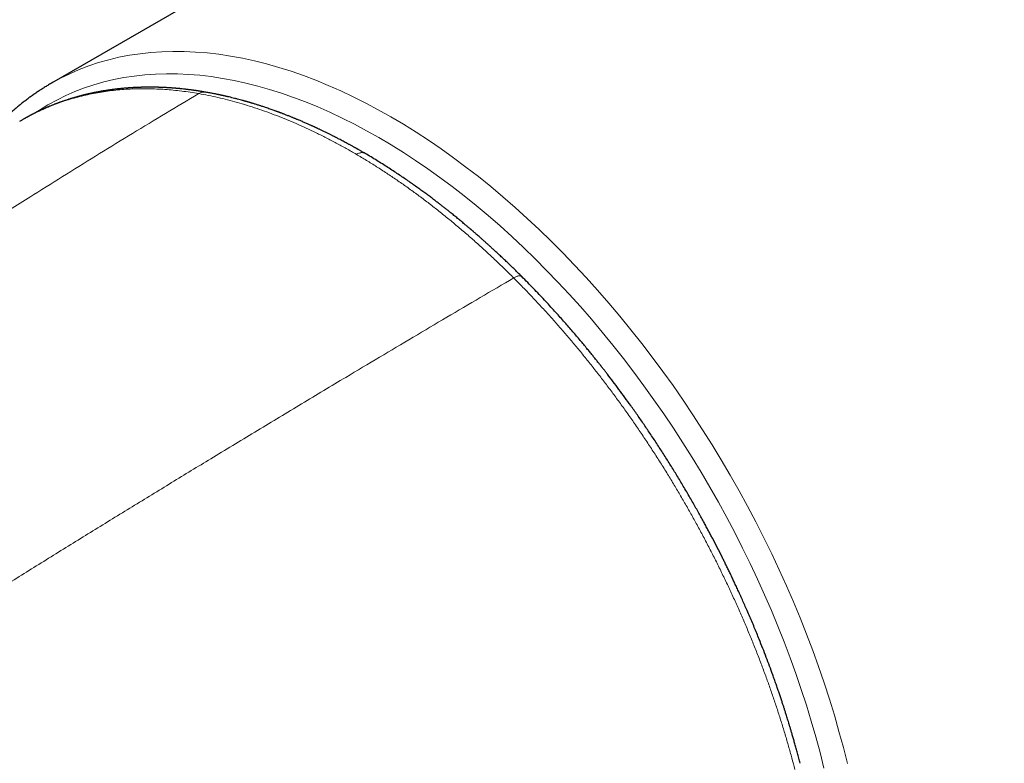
# Model space of a CAD drawing. Header units: millimetres. Extents: x 8 to 495, y 12 to 283.
# Tile 16 of 22: x 408 to 437, y 89 to 111. Entities that reach past the tile are written whole.
import ezdxf

# ---------------------------------------------------------------- set-up
doc = ezdxf.new("R2010")
doc.units = ezdxf.units.MM

msp = doc.modelspace()

# ---------------------------------------------------------------- linework, layer by layer
at = {"color": 7, "linetype": 'Continuous', "lineweight": 30}
msp.add_line((436.513, 125.508), (408.44, 109.302), dxfattribs=at)
at = {"color": 8, "linetype": 'Continuous', "lineweight": 0, "flags": 128}
for points in [[(431.89, 89.263), (431.771, 89.736), (431.642, 90.211), (431.505, 90.688), (431.359, 91.165), (431.204, 91.643), (431.04, 92.121), (430.868, 92.599), (430.687, 93.076), (430.498, 93.553), (430.3, 94.028), (430.094, 94.503), (429.881, 94.975), (429.659, 95.445), (429.43, 95.914), (429.193, 96.379), (428.949, 96.841), (428.698, 97.3), (428.44, 97.756), (428.174, 98.207), (427.902, 98.654), (427.624, 99.097), (427.339, 99.534), (427.049, 99.967), (426.752, 100.394), (426.45, 100.815), (426.142, 101.231), (425.829, 101.639), (425.511, 102.042), (425.188, 102.437), (424.86, 102.825), (424.528, 103.206), (424.192, 103.579), (423.852, 103.944), (423.508, 104.301), (423.16, 104.65), (422.81, 104.99), (422.456, 105.32), (422.1, 105.642), (421.741, 105.955), (421.38, 106.257), (421.017, 106.55), (420.652, 106.833), (420.285, 107.106), (419.918, 107.369), (419.549, 107.621), (419.18, 107.862), (418.81, 108.092), (418.44, 108.312), (418.069, 108.52), (417.699, 108.717), (417.33, 108.902), (416.961, 109.076), (416.594, 109.238), (416.227, 109.388), (415.862, 109.526), (415.499, 109.652), (415.138, 109.766), (414.779, 109.868), (414.423, 109.958), (414.069, 110.035), (413.719, 110.1), (413.371, 110.153), (413.028, 110.193), (412.687, 110.22), (412.351, 110.236), (412.019, 110.238), (411.692, 110.228), (411.368, 110.206), (411.05, 110.171), (410.737, 110.124), (410.429, 110.064), (410.127, 109.992), (409.83, 109.907), (409.54, 109.81), (409.255, 109.701), (408.977, 109.58), (408.705, 109.447), (408.471, 109.319)], [(431.2, 89.127), (431.084, 89.588), (430.959, 90.052), (430.825, 90.516), (430.683, 90.981), (430.531, 91.447), (430.372, 91.913), (430.204, 92.379), (430.027, 92.845), (429.843, 93.309), (429.65, 93.773), (429.45, 94.235), (429.241, 94.696), (429.025, 95.155), (428.802, 95.611), (428.571, 96.065), (428.333, 96.516), (428.088, 96.963), (427.836, 97.407), (427.577, 97.847), (427.312, 98.283), (427.041, 98.715), (426.763, 99.142), (426.48, 99.563), (426.191, 99.98), (425.896, 100.39), (425.596, 100.795), (425.291, 101.194), (424.98, 101.586), (424.665, 101.972), (424.346, 102.35), (424.022, 102.721), (423.694, 103.085), (423.363, 103.441), (423.027, 103.789), (422.689, 104.129), (422.347, 104.46), (422.002, 104.783), (421.655, 105.097), (421.305, 105.401), (420.953, 105.696), (420.599, 105.982), (420.243, 106.258), (419.886, 106.524), (419.527, 106.78), (419.168, 107.026), (418.808, 107.261), (418.447, 107.485), (418.086, 107.699), (417.725, 107.902), (417.364, 108.094), (417.004, 108.275), (416.645, 108.444), (416.286, 108.602), (415.929, 108.749), (415.573, 108.883), (415.219, 109.006), (414.867, 109.118), (414.517, 109.217), (414.17, 109.304), (413.825, 109.38), (413.483, 109.443), (413.145, 109.494), (412.809, 109.533), (412.478, 109.56), (412.15, 109.575), (411.826, 109.578), (411.507, 109.568), (411.192, 109.546), (410.881, 109.512), (410.576, 109.466), (410.276, 109.408), (409.981, 109.337), (409.692, 109.255), (409.409, 109.16), (409.131, 109.054), (408.86, 108.936), (408.595, 108.806), (408.336, 108.664), (408.084, 108.511), (407.943, 108.418)]]:
    msp.add_lwpolyline(points, dxfattribs=at)
at = {"color": 7, "linetype": 'Continuous', "lineweight": 30, "flags": 128}
msp.add_lwpolyline([(408.471, 109.319), (408.44, 109.301), (408.41, 109.284)], dxfattribs=at)
at = {"color": 7, "linetype": 'Continuous', "lineweight": 30}
for points, knots in [([(408.408, 109.283), (408.374, 109.263), (408.305, 109.222), (408.203, 109.159), (408.101, 109.093), (408, 109.026), (407.901, 108.957), (407.802, 108.886), (407.705, 108.814), (407.609, 108.739), (407.514, 108.663), (407.42, 108.586), (407.327, 108.506), (407.236, 108.425), (407.145, 108.342), (407.056, 108.257), (406.968, 108.171), (406.881, 108.083), (406.795, 107.993), (406.711, 107.901), (406.627, 107.808), (406.545, 107.713), (406.465, 107.617), (406.402, 107.54), (406.367, 107.496), (406.358, 107.484)], [0, 0, 0, 0, 0.044182, 0.088822, 0.133465, 0.178111, 0.222764, 0.267424, 0.312095, 0.356777, 0.401473, 0.446185, 0.490913, 0.535661, 0.580429, 0.625219, 0.670031, 0.714868, 0.759731, 0.80462, 0.849536, 0.89448, 0.939453, 0.984456, 1, 1, 1, 1]), ([(412.984, 109.037), (412.966, 109.04), (412.933, 109.046), (412.886, 109.053), (412.844, 109.06), (412.808, 109.066), (412.779, 109.07), (412.756, 109.074), (412.739, 109.076), (412.725, 109.078), (412.713, 109.08), (412.702, 109.082), (412.691, 109.083), (412.68, 109.085), (412.667, 109.087), (412.653, 109.089), (412.633, 109.092), (412.606, 109.095), (412.571, 109.1), (412.531, 109.105), (412.487, 109.111), (412.437, 109.117), (412.383, 109.123), (412.325, 109.129), (412.275, 109.135), (412.234, 109.139), (412.204, 109.142), (412.177, 109.144), (412.153, 109.146), (412.135, 109.148), (412.12, 109.149), (412.104, 109.151), (412.085, 109.152), (412.063, 109.154), (412.034, 109.156), (411.999, 109.159), (411.96, 109.162), (411.92, 109.164), (411.882, 109.167), (411.845, 109.169), (411.805, 109.171), (411.764, 109.173), (411.722, 109.175), (411.681, 109.177), (411.642, 109.178), (411.606, 109.179), (411.576, 109.18), (411.551, 109.181), (411.532, 109.181), (411.514, 109.182), (411.5, 109.182), (411.488, 109.182), (411.476, 109.182), (411.461, 109.183), (411.441, 109.183), (411.416, 109.183), (411.386, 109.184), (411.354, 109.184), (411.307, 109.184), (411.249, 109.183), (411.192, 109.183), (411.149, 109.182), (411.118, 109.181), (411.087, 109.18), (411.056, 109.179), (411.025, 109.178), (410.996, 109.177), (410.97, 109.176), (410.948, 109.175), (410.929, 109.174), (410.911, 109.174), (410.891, 109.173), (410.868, 109.171), (410.837, 109.17), (410.798, 109.167), (410.751, 109.164), (410.702, 109.161), (410.653, 109.157), (410.604, 109.153), (410.556, 109.149), (410.514, 109.145), (410.48, 109.141), (410.456, 109.139), (410.435, 109.137), (410.417, 109.135), (410.401, 109.133), (410.384, 109.131), (410.362, 109.129), (410.336, 109.126), (410.306, 109.122), (410.273, 109.118), (410.24, 109.113), (410.208, 109.109), (410.175, 109.105), (410.142, 109.1), (410.108, 109.095), (410.074, 109.09), (410.04, 109.084), (410.009, 109.079), (409.981, 109.075), (409.958, 109.071), (409.942, 109.068), (409.928, 109.066), (409.915, 109.064), (409.899, 109.061), (409.877, 109.057), (409.848, 109.052), (409.816, 109.045), (409.784, 109.039), (409.753, 109.033), (409.718, 109.026), (409.681, 109.019), (409.64, 109.01), (409.602, 109.002), (409.567, 108.994), (409.536, 108.987), (409.511, 108.981), (409.491, 108.977), (409.477, 108.973), (409.465, 108.97), (409.454, 108.968), (409.444, 108.965), (409.434, 108.963), (409.421, 108.96), (409.406, 108.956), (409.387, 108.951), (409.366, 108.946), (409.339, 108.939), (409.309, 108.931), (409.275, 108.922), (409.245, 108.914), (409.218, 108.907), (409.194, 108.9), (409.167, 108.892), (409.136, 108.884), (409.101, 108.874), (409.067, 108.863), (409.031, 108.852), (408.992, 108.84), (408.949, 108.827), (408.904, 108.812), (408.858, 108.797), (408.814, 108.782), (408.772, 108.768), (408.731, 108.753), (408.696, 108.741), (408.669, 108.731), (408.649, 108.724), (408.632, 108.717), (408.616, 108.711), (408.597, 108.704), (408.574, 108.696), (408.546, 108.685), (408.514, 108.672), (408.479, 108.658), (408.443, 108.644), (408.411, 108.631), (408.385, 108.62), (408.364, 108.611), (408.344, 108.603), (408.325, 108.595), (408.309, 108.588), (408.297, 108.583), (408.288, 108.579), (408.28, 108.575), (408.27, 108.571), (408.254, 108.564), (408.232, 108.554), (408.206, 108.543), (408.175, 108.529), (408.142, 108.513), (408.105, 108.497), (408.067, 108.478), (408.023, 108.457), (407.972, 108.432), (407.928, 108.41), (407.896, 108.394), (407.878, 108.385), (407.864, 108.377), (407.853, 108.372), (407.843, 108.366), (407.831, 108.361), (407.818, 108.353), (407.801, 108.345), (407.782, 108.334), (407.761, 108.323), (407.736, 108.31), (407.71, 108.296), (407.684, 108.281), (407.658, 108.266), (407.632, 108.252), (407.603, 108.235), (407.571, 108.217), (407.538, 108.197), (407.517, 108.185), (407.507, 108.179)], [0, 0, 0, 0, 0.008667, 0.016422, 0.023264, 0.029193, 0.03421, 0.037693, 0.040541, 0.042756, 0.044831, 0.046371, 0.048105, 0.050035, 0.052159, 0.054478, 0.056992, 0.062107, 0.067877, 0.0743, 0.081869, 0.090132, 0.099089, 0.108738, 0.119082, 0.124147, 0.129347, 0.134061, 0.137958, 0.14104, 0.143305, 0.145747, 0.14888, 0.152707, 0.157228, 0.163515, 0.170325, 0.176964, 0.183424, 0.189704, 0.195805, 0.203311, 0.210527, 0.217452, 0.224086, 0.230298, 0.235796, 0.239607, 0.242971, 0.245888, 0.248358, 0.25038, 0.252079, 0.254504, 0.257891, 0.262241, 0.267553, 0.273279, 0.27886, 0.291443, 0.303224, 0.308515, 0.313835, 0.319183, 0.324559, 0.329964, 0.335235, 0.339894, 0.343597, 0.346759, 0.349729, 0.353183, 0.357137, 0.36159, 0.369374, 0.377837, 0.386358, 0.394934, 0.403567, 0.412255, 0.420789, 0.425717, 0.430057, 0.433807, 0.436968, 0.439561, 0.442324, 0.446275, 0.450978, 0.456432, 0.462589, 0.468293, 0.474094, 0.479993, 0.48599, 0.492085, 0.498278, 0.504557, 0.510327, 0.515327, 0.519474, 0.52277, 0.524514, 0.526818, 0.529732, 0.533256, 0.539226, 0.545258, 0.551111, 0.556784, 0.562278, 0.57012, 0.577564, 0.584611, 0.591189, 0.597036, 0.602127, 0.605124, 0.60778, 0.610094, 0.612067, 0.613824, 0.61553, 0.617855, 0.620801, 0.624366, 0.62848, 0.632548, 0.639364, 0.645604, 0.651268, 0.656356, 0.660869, 0.66505, 0.671919, 0.678465, 0.684746, 0.691536, 0.699071, 0.707248, 0.71599, 0.725297, 0.733637, 0.741818, 0.749839, 0.757644, 0.762041, 0.765909, 0.769248, 0.77214, 0.775283, 0.780175, 0.785813, 0.792199, 0.799117, 0.806329, 0.813836, 0.817918, 0.822082, 0.826328, 0.830229, 0.833424, 0.835874, 0.837643, 0.83895, 0.840421, 0.844034, 0.848487, 0.85378, 0.859912, 0.866854, 0.874306, 0.882191, 0.890509, 0.901557, 0.913286, 0.917839, 0.921612, 0.92457, 0.926714, 0.928623, 0.931017, 0.933976, 0.937499, 0.941586, 0.946237, 0.951452, 0.957227, 0.963085, 0.968719, 0.97413, 0.979318, 0.98702, 0.994173, 1, 1, 1, 1]), ([(417.678, 107.233), (417.662, 107.242), (417.631, 107.26), (417.587, 107.285), (417.549, 107.308), (417.515, 107.327), (417.487, 107.343), (417.464, 107.356), (417.446, 107.366), (417.433, 107.373), (417.424, 107.378), (417.417, 107.383), (417.409, 107.387), (417.4, 107.392), (417.39, 107.398), (417.373, 107.407), (417.351, 107.42), (417.321, 107.436), (417.288, 107.454), (417.255, 107.473), (417.221, 107.491), (417.178, 107.515), (417.125, 107.543), (417.064, 107.576), (417.003, 107.608), (416.945, 107.639), (416.892, 107.666), (416.85, 107.688), (416.817, 107.705), (416.791, 107.718), (416.766, 107.731), (416.738, 107.745), (416.707, 107.761), (416.673, 107.778), (416.636, 107.797), (416.595, 107.817), (416.553, 107.838), (416.51, 107.859), (416.468, 107.879), (416.427, 107.899), (416.389, 107.917), (416.351, 107.935), (416.316, 107.951), (416.287, 107.965), (416.265, 107.976), (416.249, 107.983), (416.236, 107.989), (416.224, 107.994), (416.211, 108.001), (416.194, 108.008), (416.174, 108.018), (416.149, 108.029), (416.12, 108.042), (416.089, 108.056), (416.057, 108.07), (416.021, 108.087), (415.978, 108.106), (415.93, 108.127), (415.882, 108.148), (415.834, 108.169), (415.787, 108.189), (415.744, 108.207), (415.706, 108.223), (415.674, 108.236), (415.644, 108.249), (415.617, 108.26), (415.591, 108.271), (415.563, 108.282), (415.531, 108.295), (415.494, 108.31), (415.452, 108.327), (415.406, 108.345), (415.359, 108.363), (415.315, 108.38), (415.277, 108.395), (415.243, 108.408), (415.211, 108.42), (415.183, 108.43), (415.158, 108.439), (415.139, 108.447), (415.122, 108.453), (415.106, 108.459), (415.085, 108.467), (415.061, 108.475), (415.034, 108.485), (414.994, 108.499), (414.942, 108.518), (414.879, 108.54), (414.814, 108.562), (414.752, 108.583), (414.697, 108.602), (414.65, 108.618), (414.608, 108.631), (414.567, 108.644), (414.523, 108.658), (414.477, 108.673), (414.432, 108.687), (414.391, 108.699), (414.356, 108.71), (414.323, 108.72), (414.296, 108.728), (414.276, 108.734), (414.261, 108.738), (414.249, 108.741), (414.237, 108.745), (414.223, 108.749), (414.203, 108.755), (414.18, 108.761), (414.155, 108.769), (414.128, 108.776), (414.1, 108.784), (414.057, 108.796), (413.999, 108.812), (413.92, 108.833), (413.838, 108.854), (413.754, 108.875), (413.688, 108.891), (413.64, 108.903), (413.607, 108.91), (413.574, 108.918), (413.541, 108.925), (413.51, 108.932), (413.483, 108.938), (413.461, 108.943), (413.442, 108.947), (413.426, 108.951), (413.411, 108.954), (413.394, 108.958), (413.374, 108.962), (413.35, 108.967), (413.322, 108.973), (413.288, 108.98), (413.249, 108.988), (413.205, 108.996), (413.157, 109.005), (413.104, 109.016), (413.045, 109.026), (413.005, 109.033), (412.984, 109.037)], [0, 0, 0, 0, 0.0102556, 0.0194336, 0.027534, 0.0345567, 0.0405016, 0.0453687, 0.049158, 0.0518694, 0.053554, 0.0548319, 0.0564301, 0.0583486, 0.0605873, 0.0631464, 0.0685128, 0.0749006, 0.0819736, 0.0890871, 0.0962252, 0.1033879, 0.1162396, 0.1291698, 0.1421785, 0.1546685, 0.1658127, 0.1756058, 0.1814276, 0.1866391, 0.1917607, 0.1975933, 0.2041459, 0.2112823, 0.2191133, 0.2276389, 0.2367911, 0.2459995, 0.2548616, 0.2633776, 0.2715472, 0.2793706, 0.2868477, 0.293739, 0.297816, 0.3011613, 0.3037747, 0.3059221, 0.3086695, 0.3121284, 0.3162988, 0.3217082, 0.3279687, 0.3345624, 0.3411963, 0.3478704, 0.3578765, 0.3679716, 0.3781557, 0.3884289, 0.3986415, 0.4081272, 0.4156159, 0.4225119, 0.4288152, 0.4345258, 0.4397511, 0.4454964, 0.4520081, 0.4600562, 0.4690319, 0.4789352, 0.4892382, 0.4988748, 0.5065962, 0.5138031, 0.5204956, 0.526651, 0.5318838, 0.5360552, 0.5389088, 0.5424864, 0.5468713, 0.5520637, 0.5579683, 0.5640375, 0.5773022, 0.5909207, 0.6048739, 0.61827, 0.6306212, 0.6401154, 0.6488837, 0.6573462, 0.6665654, 0.6765932, 0.6874298, 0.695025, 0.7029538, 0.7102181, 0.7162509, 0.720127, 0.7232428, 0.7255981, 0.7278155, 0.7310171, 0.7351206, 0.7401259, 0.7458823, 0.7517206, 0.7575612, 0.7634041, 0.7794839, 0.7955356, 0.8141935, 0.8322841, 0.8500748, 0.8570075, 0.8640312, 0.8711459, 0.8783516, 0.8854769, 0.8914595, 0.8962893, 0.8999684, 0.9034995, 0.90663, 0.9101529, 0.9142841, 0.9194816, 0.9257604, 0.9331208, 0.9415628, 0.9510864, 0.9616918, 0.9733792, 0.9861485, 1, 1, 1, 1]), ([(407.507, 108.179), (407.507, 108.179), (407.506, 108.178), (407.505, 108.178), (407.504, 108.177)], [0, 0, 0, 0, 0.193544, 1, 1, 1, 1]), ([(422.295, 103.608), (422.255, 103.648), (422.176, 103.726), (422.06, 103.84), (421.948, 103.948), (421.842, 104.05), (421.741, 104.146), (421.646, 104.234), (421.558, 104.316), (421.477, 104.391), (421.4, 104.461), (421.328, 104.527), (421.258, 104.59), (421.19, 104.651), (421.125, 104.709), (421.066, 104.761), (421.013, 104.807), (420.968, 104.846), (420.93, 104.879), (420.899, 104.906), (420.873, 104.929), (420.851, 104.947), (420.833, 104.963), (420.818, 104.975), (420.806, 104.985), (420.796, 104.994), (420.785, 105.004), (420.77, 105.016), (420.751, 105.033), (420.727, 105.053), (420.699, 105.077), (420.667, 105.104), (420.612, 105.15), (420.533, 105.216), (420.431, 105.3), (420.325, 105.387), (420.228, 105.465), (420.142, 105.534), (420.066, 105.594), (419.989, 105.654), (419.91, 105.716), (419.828, 105.779), (419.743, 105.844), (419.65, 105.915), (419.548, 105.991), (419.438, 106.072), (419.322, 106.157), (419.2, 106.245), (419.072, 106.335), (418.939, 106.428), (418.8, 106.524), (418.655, 106.621), (418.504, 106.721), (418.348, 106.822), (418.188, 106.924), (418.023, 107.026), (417.852, 107.13), (417.737, 107.198), (417.678, 107.233)], [0, 0, 0, 0, 0.027344, 0.053504, 0.078482, 0.102276, 0.124887, 0.146314, 0.165434, 0.1835, 0.200515, 0.216477, 0.231387, 0.247051, 0.261357, 0.274303, 0.28589, 0.296116, 0.303975, 0.310785, 0.316547, 0.321261, 0.32505, 0.328221, 0.330868, 0.332992, 0.335021, 0.338289, 0.342501, 0.347658, 0.35376, 0.360806, 0.368556, 0.389932, 0.412116, 0.435109, 0.458909, 0.474854, 0.491141, 0.507772, 0.524747, 0.54216, 0.560495, 0.579822, 0.602226, 0.62583, 0.650634, 0.676638, 0.703842, 0.732247, 0.761853, 0.792661, 0.82467, 0.857882, 0.891671, 0.92662, 0.96273, 1, 1, 1, 1]), ([(430.497, 89.273), (430.484, 89.324), (430.458, 89.423), (430.419, 89.569), (430.381, 89.708), (430.344, 89.84), (430.309, 89.964), (430.276, 90.08), (430.245, 90.186), (430.216, 90.283), (430.189, 90.374), (430.163, 90.459), (430.139, 90.537), (430.117, 90.608), (430.097, 90.674), (430.078, 90.732), (430.062, 90.784), (430.042, 90.845), (430.019, 90.919), (429.988, 91.013), (429.954, 91.117), (429.916, 91.231), (429.875, 91.351), (429.832, 91.476), (429.787, 91.607), (429.739, 91.743), (429.676, 91.92), (429.596, 92.137), (429.499, 92.395), (429.397, 92.66), (429.303, 92.896), (429.219, 93.102), (429.147, 93.277), (429.072, 93.455), (428.996, 93.634), (428.92, 93.807), (428.848, 93.971), (428.78, 94.123), (428.714, 94.269), (428.65, 94.408), (428.589, 94.54), (428.529, 94.666), (428.471, 94.79), (428.413, 94.91), (428.356, 95.027), (428.302, 95.137), (428.249, 95.245), (428.168, 95.407), (428.057, 95.626), (427.943, 95.845), (427.856, 96.011), (427.795, 96.124), (427.732, 96.242), (427.663, 96.368), (427.59, 96.502), (427.511, 96.644), (427.428, 96.791), (427.341, 96.945), (427.25, 97.104), (427.154, 97.269), (427.027, 97.484), (426.87, 97.745), (426.684, 98.048), (426.493, 98.35), (426.298, 98.652), (426.1, 98.953), (425.901, 99.245), (425.704, 99.53), (425.515, 99.797), (425.334, 100.047), (425.161, 100.281), (424.99, 100.509), (424.856, 100.684), (424.76, 100.808), (424.7, 100.885), (424.638, 100.964), (424.572, 101.047), (424.503, 101.134), (424.431, 101.223), (424.356, 101.317), (424.277, 101.414), (424.19, 101.519), (424.095, 101.634), (423.992, 101.758), (423.883, 101.886), (423.769, 102.019), (423.651, 102.156), (423.527, 102.297), (423.397, 102.442), (423.261, 102.594), (423.116, 102.752), (422.964, 102.917), (422.805, 103.085), (422.641, 103.256), (422.47, 103.432), (422.354, 103.548), (422.295, 103.608)], [0, 0, 0, 0, 0.009888, 0.019307, 0.028256, 0.036736, 0.044747, 0.052289, 0.05897, 0.065234, 0.071082, 0.076512, 0.081525, 0.086121, 0.090301, 0.094064, 0.097409, 0.100338, 0.105799, 0.111524, 0.118494, 0.125819, 0.1335, 0.141535, 0.149927, 0.158673, 0.16773, 0.183922, 0.200517, 0.217517, 0.23492, 0.246065, 0.257371, 0.268835, 0.28046, 0.292153, 0.302421, 0.312282, 0.321735, 0.33078, 0.339418, 0.347648, 0.35547, 0.363604, 0.371245, 0.378394, 0.385378, 0.392427, 0.410343, 0.428678, 0.435997, 0.443502, 0.451381, 0.459637, 0.468727, 0.478235, 0.488159, 0.4985, 0.509258, 0.520432, 0.532007, 0.55323, 0.574103, 0.594627, 0.616232, 0.637439, 0.658252, 0.678682, 0.698734, 0.716278, 0.733523, 0.750466, 0.767109, 0.772896, 0.778653, 0.784626, 0.790938, 0.797588, 0.804449, 0.811637, 0.819152, 0.826993, 0.8363, 0.846028, 0.856179, 0.866751, 0.877746, 0.889163, 0.901001, 0.913262, 0.92656, 0.940321, 0.954545, 0.969233, 0.984385, 1, 1, 1, 1])]:
    msp.add_open_spline(points, degree=3, knots=knots, dxfattribs=at)
at = {"color": 8, "linetype": 'Continuous', "lineweight": 0}
for points, knots in [([(412.778, 108.995), (412.694, 109.009), (412.526, 109.037), (412.276, 109.07), (412.028, 109.097), (411.783, 109.118), (411.539, 109.131), (411.297, 109.138), (411.058, 109.138), (410.817, 109.132), (410.575, 109.118), (410.332, 109.097), (410.092, 109.068), (409.855, 109.032), (409.621, 108.989), (409.39, 108.938), (409.163, 108.881), (408.939, 108.816), (408.718, 108.743), (408.501, 108.664), (408.288, 108.577), (408.082, 108.485), (407.884, 108.388), (407.693, 108.288), (407.569, 108.215), (407.507, 108.179)], [0, 0, 0, 0, 0.042498, 0.084996, 0.127493, 0.169991, 0.212488, 0.254985, 0.297483, 0.33998, 0.3845, 0.429021, 0.473541, 0.518061, 0.562581, 0.607102, 0.651622, 0.696142, 0.740662, 0.785182, 0.829702, 0.874222, 0.916198, 0.958175, 1, 1, 1, 1]), ([(412.778, 108.995), (412.453, 108.801), (411.801, 108.413), (410.827, 107.823), (409.855, 107.227), (408.885, 106.626), (407.816, 105.957), (406.648, 105.22), (405.381, 104.416), (404.158, 103.638), (402.98, 102.887), (401.847, 102.164), (400.712, 101.438), (399.578, 100.708), (398.444, 99.974), (397.31, 99.234), (396.178, 98.489), (395.046, 97.737), (393.915, 96.98), (392.785, 96.217), (391.655, 95.449), (390.459, 94.629), (389.197, 93.758), (387.869, 92.835), (386.542, 91.907), (385.658, 91.283), (385.216, 90.972)], [0, 0, 0, 0, 0.035139, 0.070279, 0.10542, 0.14056, 0.175701, 0.221718, 0.267734, 0.313749, 0.354834, 0.39592, 0.437009, 0.478095, 0.519175, 0.560259, 0.601336, 0.642403, 0.683472, 0.724546, 0.765616, 0.806674, 0.855043, 0.903383, 0.951699, 1, 1, 1, 1]), ([(412.778, 108.995), (412.793, 109.003), (412.823, 109.019), (412.87, 109.034), (412.917, 109.041), (412.955, 109.042), (412.977, 109.037), (412.984, 109.036)], [0, 0, 0, 0, 0.225848, 0.451666, 0.677465, 0.90327, 1, 1, 1, 1]), ([(417.424, 107.206), (417.325, 107.263), (417.127, 107.378), (416.831, 107.54), (416.534, 107.695), (416.238, 107.842), (415.944, 107.981), (415.652, 108.111), (415.363, 108.234), (415.075, 108.348), (414.786, 108.456), (414.496, 108.557), (414.206, 108.65), (413.917, 108.736), (413.629, 108.813), (413.344, 108.882), (413.06, 108.944), (412.872, 108.978), (412.778, 108.995)], [0, 0, 0, 0, 0.0627204, 0.1254398, 0.1881589, 0.2508781, 0.3135977, 0.3751978, 0.4367981, 0.4983987, 0.5599993, 0.6228569, 0.6857142, 0.7485712, 0.8114279, 0.8742846, 0.9371418, 1, 1, 1, 1]), ([(417.424, 107.206), (417.439, 107.214), (417.469, 107.231), (417.513, 107.246), (417.556, 107.256), (417.596, 107.258), (417.634, 107.252), (417.661, 107.243), (417.674, 107.234), (417.677, 107.232)], [0, 0, 0, 0, 0.158322, 0.316622, 0.474911, 0.633202, 0.791507, 0.949824, 1, 1, 1, 1]), ([(422.059, 103.565), (421.966, 103.658), (421.78, 103.842), (421.497, 104.112), (421.214, 104.376), (420.928, 104.633), (420.642, 104.884), (420.357, 105.126), (420.071, 105.361), (419.785, 105.59), (419.496, 105.814), (419.203, 106.033), (418.908, 106.246), (418.612, 106.453), (418.316, 106.652), (418.019, 106.844), (417.722, 107.03), (417.523, 107.147), (417.424, 107.206)], [0, 0, 0, 0, 0.062721, 0.125441, 0.188161, 0.25088, 0.3136, 0.3752, 0.436801, 0.498401, 0.560002, 0.622859, 0.685717, 0.748573, 0.81143, 0.874286, 0.937143, 1, 1, 1, 1]), ([(422.059, 103.565), (421.731, 103.373), (421.074, 102.989), (420.085, 102.407), (419.096, 101.821), (418.104, 101.232), (417.009, 100.578), (415.811, 99.86), (414.51, 99.076), (413.256, 98.316), (412.049, 97.582), (410.89, 96.873), (409.731, 96.162), (408.573, 95.446), (407.415, 94.725), (406.257, 94), (405.1, 93.269), (403.942, 92.533), (402.784, 91.792), (401.625, 91.045), (400.467, 90.293), (399.241, 89.492), (397.946, 88.64), (396.584, 87.737), (395.222, 86.829), (394.316, 86.218), (393.862, 85.913)], [0, 0, 0, 0, 0.035139, 0.070279, 0.10542, 0.14056, 0.175701, 0.221718, 0.267734, 0.313749, 0.354834, 0.39592, 0.437009, 0.478095, 0.519175, 0.560259, 0.601336, 0.642403, 0.683472, 0.724546, 0.765616, 0.806674, 0.855043, 0.903383, 0.951699, 1, 1, 1, 1]), ([(422.059, 103.565), (422.074, 103.574), (422.103, 103.59), (422.145, 103.608), (422.183, 103.621), (422.217, 103.628), (422.247, 103.629), (422.272, 103.623), (422.287, 103.616), (422.293, 103.609), (422.294, 103.607)], [0, 0, 0, 0, 0.137614, 0.27521, 0.412795, 0.550383, 0.687982, 0.825592, 0.963204, 1, 1, 1, 1]), ([(430.343, 89.088), (430.313, 89.202), (430.253, 89.431), (430.157, 89.774), (430.057, 90.119), (429.951, 90.464), (429.841, 90.809), (429.727, 91.154), (429.607, 91.5), (429.481, 91.85), (429.348, 92.207), (429.208, 92.568), (429.064, 92.929), (428.914, 93.289), (428.759, 93.648), (428.6, 94.006), (428.437, 94.363), (428.268, 94.719), (428.095, 95.074), (427.918, 95.427), (427.736, 95.778), (427.554, 96.121), (427.371, 96.456), (427.188, 96.781), (427.001, 97.105), (426.811, 97.427), (426.614, 97.753), (426.409, 98.083), (426.196, 98.416), (425.979, 98.747), (425.759, 99.074), (425.536, 99.399), (425.313, 99.714), (425.092, 100.019), (424.872, 100.315), (424.649, 100.608), (424.424, 100.898), (424.196, 101.184), (423.966, 101.466), (423.733, 101.745), (423.497, 102.02), (423.26, 102.291), (423.022, 102.556), (422.783, 102.816), (422.543, 103.07), (422.302, 103.32), (422.14, 103.484), (422.059, 103.565)], [0, 0, 0, 0, 0.021953, 0.043905, 0.065858, 0.08781, 0.109762, 0.131715, 0.153667, 0.175619, 0.198616, 0.221613, 0.24461, 0.267608, 0.290605, 0.313602, 0.336599, 0.359596, 0.382593, 0.40559, 0.428587, 0.451584, 0.473267, 0.49495, 0.516633, 0.538316, 0.559999, 0.582997, 0.605994, 0.628991, 0.651988, 0.674985, 0.697982, 0.719665, 0.741348, 0.763031, 0.784714, 0.806398, 0.828081, 0.849764, 0.871447, 0.893131, 0.914814, 0.936111, 0.957407, 0.978703, 1, 1, 1, 1])]:
    msp.add_open_spline(points, degree=3, knots=knots, dxfattribs=at)

doc.saveas('drawing.dxf')
